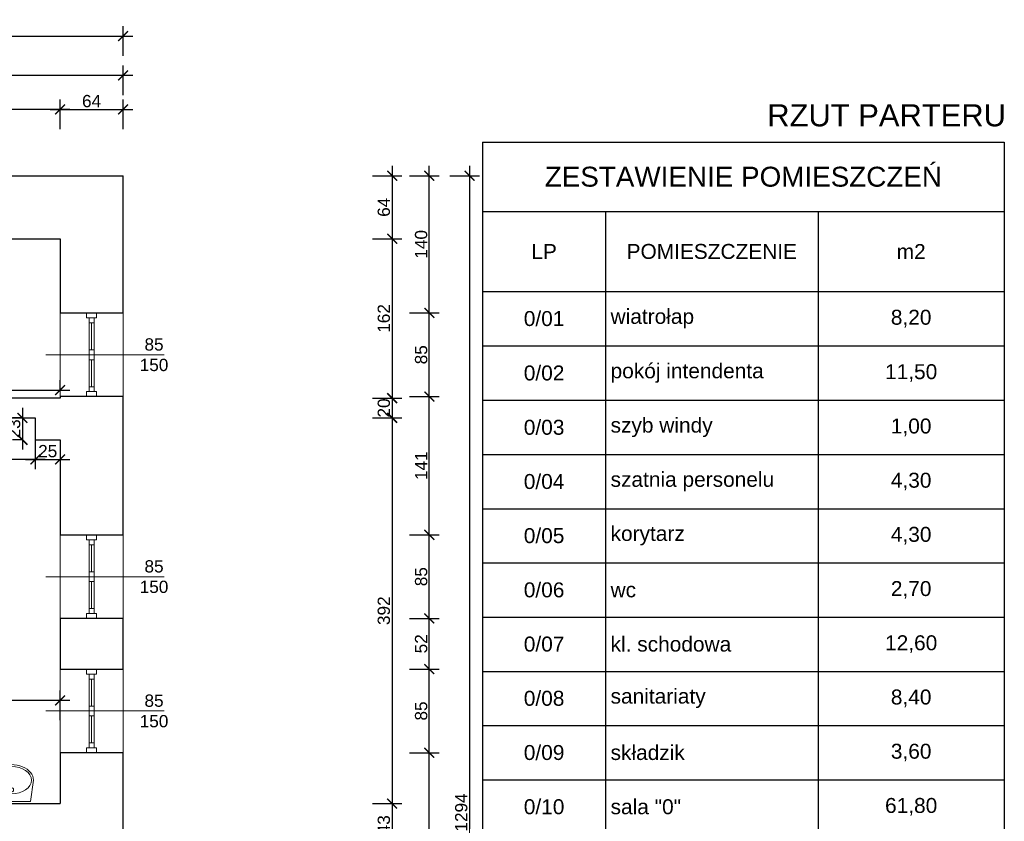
# Model space of a CAD drawing. Header units: millimetres. Extents: x 2709036 to 2756280, y 168165 to 192362.
# Tile 88 of 192: x 2716885 to 2717886, y 191339 to 192154. Entities that reach past the tile are written whole.
import ezdxf

# ---------------------------------------------------------------- set-up
doc = ezdxf.new("R2010")
doc.units = ezdxf.units.MM
doc.header["$MEASUREMENT"] = 0
doc.set_wipeout_variables(frame=1)
doc.linetypes.add('HIDDEN2', pattern=[4.7625, 3.175, -1.5875])
doc.linetypes.add('Wipeout_Contour', pattern=[1000, 0, -1000])
doc.layers.add('6 - OPISY', color=7, linetype='Continuous')
for name, color, linetype, lineweight in [('__MAZ_OPIS_STOLARKA', 7, 'Continuous', 0), ('__MAZ_SCHODY', 7, 'Continuous', 0), ('__MAZ_STOLARKA OKIENNA', 7, 'Continuous', 9), ('__MAZ_WYMIARY', 7, 'Continuous', 9), ('__MAZ_ŚCIANY ISTNIEJĄCE', 7, 'Continuous', 30), ('Meble i wyposażenie', 8, 'Continuous', 5)]:
    doc.layers.add(name, color=color, linetype=linetype, lineweight=lineweight)
doc.styles.add('Arial', font='arial.ttf')
doc.styles.add('Dimensions', font='arial.ttf')
doc.styles.get("Standard").update_dxf_attribs({"font": 'arial.ttf'})
doc.styles.add('styl1', font='arial.ttf')
doc.dimstyles.new('100', dxfattribs={"dimtxt": 10, "dimasz": 10, "dimexe": 18, "dimexo": 15, "dimgap": 9, "dimtad": 1, "dimdec": 1, "dimrnd": 0.5, "dimdsep": 46, "dimtxsty": 'Dimensions', "dimblk": 'ARCHTICK', "dimcen": 9, "dimdle": 10, "dimadec": 1, "dimazin": 2, "dimtfac": 1, "dimtdec": 4, "dimtofl": 0, "dimtmove": 2, "dimatfit": 3, "dimfxl": 1, "dimtolj": 1, "dimtzin": 0, "dimarcsym": 0})

# ---------------------------------------------------------------- blocks, each defined once
blk = doc.blocks.new('*U5')
at = {"color": 0, "linetype": 'Wipeout_Contour', "lineweight": -2, "ltscale": 7389.409666}
blk.add_wipeout([(-228, -234), (-228, -234), (-226, -256), (-220, -276), (-211, -295), (-189, -323), (-162, -346), (-112, -372), (-58, -387), (-3, -392), (52, -387), (106, -372), (156, -346), (183, -323), (205, -295), (214, -276), (220, -256), (222, -234), (193, -17), (-199, -17)], dxfattribs=at).dxf.layer = 'Meble i wyposażenie'
at = {"layer": 'Meble i wyposażenie', "color": 0, "linetype": 'Continuous', "lineweight": -2}
for p, q in [((-199, -17), (-228, -234)), ((193, -17), (-199, -17)), ((-199, -18), (-199, -18)), ((222, -234), (193, -17)), ((193, -18), (193, -18))]:
    blk.add_line(p, q, dxfattribs=at)
blk.add_circle((-3, -136), 22.5, dxfattribs=at)
blk.add_ellipse((-3, -234), major_axis=(-206, 0), ratio=0.671, dxfattribs=at)
blk.add_ellipse((-3, -234), major_axis=(-225, 0), ratio=0.702956, start_param=0, end_param=3.141593, dxfattribs=at)
blk = doc.blocks.new('*T731')
at = {"color": 0, "linetype": 'ByBlock', "lineweight": -2, "transparency": 16777216}
for p, q in [((0, 0), (530.5, 0)), ((0, 0), (0, -1310.1)), ((530.5, 0), (530.5, -1310.1)), ((0, -70.5), (530.5, -70.5)), ((125.1, -70.5), (125.1, -1198.9)), ((341.1, -70.5), (341.1, -1310.1)), ((0, -151.9), (530.5, -151.9)), ((0, -207), (530.5, -207)), ((0, -262.3), (530.5, -262.3)), ((0, -317.4), (530.5, -317.4)), ((0, -372.5), (530.5, -372.5)), ((0, -427.6), (530.5, -427.6)), ((0, -482.7), (530.5, -482.7)), ((0, -537.8), (530.5, -537.8)), ((0, -592.9), (530.5, -592.9)), ((0, -648), (530.5, -648)), ((0, -703), (530.5, -703)), ((0, -758.1), (530.5, -758.1)), ((0, -813.2), (530.5, -813.2)), ((0, -868.3), (530.5, -868.3)), ((0, -923.4), (530.5, -923.4)), ((0, -978.5), (530.5, -978.5)), ((0, -1033.6), (530.5, -1033.6)), ((0, -1088.7), (530.5, -1088.7)), ((0, -1143.8), (530.5, -1143.8)), ((0, -1198.9), (530.5, -1198.9)), ((0, -1254.5), (530.5, -1254.5)), ((0, -1310.1), (530.5, -1310.1))]:
    blk.add_line(p, q, dxfattribs=at)
at = {"color": 0, "transparency": 16777216}
for s, insert, char_height, width, attachment_point in [('ZESTAWIENIE POMIESZCZEŃ', (265.2, -35.3), 20.25, 520.359, 5), ('LP', (62.6, -111.2), 15.19, 114.982, 5), ('POMIESZCZENIE', (233.1, -111.2), 15.188, 205.894, 5), ('m2', (435.8, -111.2), 15.19, 179.233, 5), ('0/01', (62.6, -179.4), 15.19, 114.982, 5), ('wiatrołap', (130.2, -179.4), 15.19, 205.894, 4), ('8,20', (435.8, -179.4), 15.19, 179.233, 5), ('0/02', (62.6, -234.7), 15.19, 114.982, 5), ('pokój intendenta', (130.2, -234.7), 15.188, 205.894, 4), ('11,50', (435.8, -234.7), 15.19, 179.233, 5), ('0/03', (62.6, -289.9), 15.19, 114.982, 5), ('szyb windy', (130.2, -289.9), 15.19, 205.894, 4), ('1,00', (435.8, -289.9), 15.19, 179.233, 5), ('0/04', (62.6, -345), 15.19, 114.982, 5), ('szatnia personelu', (130.2, -345), 15.188, 205.894, 4), ('4,30', (435.8, -345), 15.19, 179.233, 5), ('0/05', (62.6, -400), 15.19, 114.982, 5), ('korytarz', (130.2, -400), 15.19, 205.894, 4), ('4,30', (435.8, -400), 15.19, 179.233, 5), ('0/06', (62.6, -455.1), 15.19, 114.982, 5), ('wc', (130.2, -455.1), 15.19, 205.894, 4), ('2,70', (435.8, -455.1), 15.19, 179.233, 5), ('0/07', (62.6, -510.2), 15.19, 114.982, 5), ('kl. schodowa', (130.2, -510.2), 15.188, 205.894, 4), ('12,60', (435.8, -510.2), 15.19, 179.233, 5), ('0/08', (62.6, -565.3), 15.19, 114.982, 5), ('sanitariaty', (130.2, -565.3), 15.188, 205.894, 4), ('8,40', (435.8, -565.3), 15.19, 179.233, 5), ('0/09', (62.6, -620.4), 15.19, 114.982, 5), ('składzik', (130.2, -620.4), 15.19, 205.894, 4), ('3,60', (435.8, -620.4), 15.19, 179.233, 5), ('0/10', (62.6, -675.5), 15.19, 114.982, 5), ('sala "0"', (130.2, -675.5), 15.19, 205.894, 4), ('61,80', (435.8, -675.5), 15.19, 179.233, 5), ('0/11', (62.6, -730.6), 15.19, 114.982, 5), ('sala oddziały spec.', (130.2, -730.6), 15.188, 205.894, 4), ('62,30', (435.8, -730.6), 15.19, 179.233, 5), ('0/12', (62.6, -785.7), 15.19, 114.982, 5), ('składzik', (130.2, -785.7), 15.19, 205.894, 4), ('3,50', (435.8, -785.7), 15.19, 179.233, 5), ('0/13', (62.6, -840.8), 15.19, 114.982, 5), ('sanitariaty', (130.2, -840.8), 15.188, 205.894, 4), ('8,00', (435.8, -840.8), 15.19, 179.233, 5), ('0/14', (62.6, -895.9), 15.19, 114.982, 5), ('komunikacja', (130.2, -895.9), 15.188, 205.894, 4), ('3,30', (435.8, -895.9), 15.19, 179.233, 5), ('0/15', (62.6, -950.9), 15.19, 114.982, 5), ('gabinet terapeut.', (130.2, -950.9), 15.188, 205.894, 4), ('8,70', (435.8, -950.9), 15.19, 179.233, 5), ('0/16', (62.6, -1006), 15.19, 114.982, 5), ('kl. schodowa', (130.2, -1006), 15.188, 205.894, 4), ('9,10', (435.8, -1006), 15.19, 179.233, 5), ('0/17', (62.6, -1061.1), 15.19, 114.982, 5), ('szatnia', (130.2, -1061.1), 15.19, 205.894, 4), ('59,60', (435.8, -1061.1), 15.19, 179.233, 5), ('0/18', (62.6, -1116.2), 15.19, 114.982, 5), ('wc', (130.2, -1116.2), 15.19, 205.894, 4), ('4,90', (435.8, -1116.2), 15.19, 179.233, 5), ('0/19', (62.6, -1171.3), 15.19, 114.982, 5), ('składzik', (130.2, -1171.3), 15.19, 205.894, 4), ('1,60', (435.8, -1171.3), 15.19, 179.233, 5), ('Razem', (170.6, -1226.7), 15.19, 331.001, 5), ('214.2', (435.8, -1226.7), 15.19, 179.233, 5), ('Powierzchnia użytkowa', (170.6, -1282.3), 15.188, 331.001, 5), ('253,80', (435.8, -1282.3), 15.19, 179.233, 5)]:
    blk.add_mtext(s, dxfattribs=dict(at, insert=insert, char_height=char_height, width=width, attachment_point=attachment_point))
blk = doc.blocks.new('_ArchTick')
at = {"color": 0, "linetype": 'ByBlock', "const_width": 0.15}
blk.add_lwpolyline([(-0.5, -0.5), (0.5, 0.5)], dxfattribs=at)
blk = doc.blocks.new('*D875')
at = {"layer": '__MAZ_WYMIARY', "color": 0, "lineweight": -2}
for p, q in [((2717342, 192005.1), (2717342, 190691.1)), ((2717322, 191995.1), (2717352, 191995.1)), ((2717322, 190701.1), (2717352, 190701.1))]:
    blk.add_line(p, q, dxfattribs=at)
at = {"layer": 'Defpoints', "color": 0, "lineweight": 30}
for p in [(2716989.7, 191995.1), (2716989.7, 190701.1), (2717342, 190701.1)]:
    blk.add_point(p, dxfattribs=at)
at = {"layer": '__MAZ_WYMIARY', "color": 0, "lineweight": -2, "xscale": 10, "yscale": 10, "zscale": 10}
for p, rotation in [((2717342, 191995.1), 90), ((2717342, 190701.1), 270)]:
    blk.add_blockref('_ArchTick', p, dxfattribs=dict(at, rotation=rotation))
at = {"layer": '__MAZ_WYMIARY', "color": 0, "lineweight": 5, "insert": (2717333.6, 191348.1), "char_height": 12.5, "attachment_point": 5, "rotation": 90, "style": 'Arial'}
blk.add_mtext('\\A1;1294', dxfattribs=at)
blk = doc.blocks.new('*D899')
at = {"layer": '__MAZ_WYMIARY', "color": 0, "lineweight": -2}
for p, q in [((2717263.3, 192005.1), (2717263.3, 191921.1)), ((2717243.3, 191995.1), (2717273.3, 191995.1)), ((2717243.3, 191931.1), (2717273.3, 191931.1))]:
    blk.add_line(p, q, dxfattribs=at)
at = {"layer": 'Defpoints', "color": 0, "lineweight": 30}
for p in [(2716989.7, 191995.1), (2716925.7, 191931.1), (2717263.3, 191931.1)]:
    blk.add_point(p, dxfattribs=at)
at = {"layer": '__MAZ_WYMIARY', "color": 0, "lineweight": -2, "xscale": 10, "yscale": 10, "zscale": 10}
for p, rotation in [((2717263.3, 191995.1), 90), ((2717263.3, 191931.1), 270)]:
    blk.add_blockref('_ArchTick', p, dxfattribs=dict(at, rotation=rotation))
at = {"layer": '__MAZ_WYMIARY', "color": 0, "lineweight": 5, "insert": (2717254.9, 191963.1), "char_height": 12.5, "attachment_point": 5, "rotation": 90, "style": 'Arial'}
blk.add_mtext('\\A1;64', dxfattribs=at)
blk = doc.blocks.new('*D900')
at = {"layer": '__MAZ_WYMIARY', "color": 0, "lineweight": -2}
for p, q in [((2717263.3, 191941.1), (2717263.3, 191759.1)), ((2717243.3, 191931.1), (2717273.3, 191931.1)), ((2717243.3, 191769.1), (2717273.3, 191769.1))]:
    blk.add_line(p, q, dxfattribs=at)
at = {"layer": 'Defpoints', "color": 0, "lineweight": 30}
for p in [(2716925.7, 191931.1), (2716916.1, 191769.1), (2717263.3, 191769.1)]:
    blk.add_point(p, dxfattribs=at)
at = {"layer": '__MAZ_WYMIARY', "color": 0, "lineweight": -2, "xscale": 10, "yscale": 10, "zscale": 10}
for p, rotation in [((2717263.3, 191931.1), 90), ((2717263.3, 191769.1), 270)]:
    blk.add_blockref('_ArchTick', p, dxfattribs=dict(at, rotation=rotation))
at = {"layer": '__MAZ_WYMIARY', "color": 0, "lineweight": 5, "insert": (2717254.9, 191850.1), "char_height": 12.5, "attachment_point": 5, "rotation": 90, "style": 'Arial'}
blk.add_mtext('\\A1;162', dxfattribs=at)
blk = doc.blocks.new('*D901')
at = {"layer": '__MAZ_WYMIARY', "color": 0, "lineweight": -2}
for p, q in [((2717263.3, 191779.1), (2717263.3, 191739.1)), ((2717243.3, 191769.1), (2717273.3, 191769.1)), ((2717243.3, 191749.1), (2717273.3, 191749.1))]:
    blk.add_line(p, q, dxfattribs=at)
at = {"layer": 'Defpoints', "color": 0, "lineweight": 30}
for p in [(2716916.1, 191769.1), (2716900.5, 191749.1), (2717263.3, 191749.1)]:
    blk.add_point(p, dxfattribs=at)
at = {"layer": '__MAZ_WYMIARY', "color": 0, "lineweight": -2, "xscale": 10, "yscale": 10, "zscale": 10}
for p, rotation in [((2717263.3, 191769.1), 90), ((2717263.3, 191749.1), 270)]:
    blk.add_blockref('_ArchTick', p, dxfattribs=dict(at, rotation=rotation))
at = {"layer": '__MAZ_WYMIARY', "color": 0, "lineweight": 5, "insert": (2717254.9, 191759.1), "char_height": 12.5, "attachment_point": 5, "rotation": 90, "style": 'Arial'}
blk.add_mtext('\\A1;20', dxfattribs=at)
blk = doc.blocks.new('*D902')
at = {"layer": '__MAZ_WYMIARY', "color": 0, "lineweight": -2}
for p, q in [((2717263.3, 191759.1), (2717263.3, 191347.1)), ((2717243.3, 191749.1), (2717273.3, 191749.1)), ((2717243.3, 191357.1), (2717273.3, 191357.1))]:
    blk.add_line(p, q, dxfattribs=at)
at = {"layer": 'Defpoints', "color": 0, "lineweight": 30}
for p in [(2716900.5, 191749.1), (2716925.7, 191357.1), (2717263.3, 191357.1)]:
    blk.add_point(p, dxfattribs=at)
at = {"layer": '__MAZ_WYMIARY', "color": 0, "lineweight": -2, "xscale": 10, "yscale": 10, "zscale": 10}
for p, rotation in [((2717263.3, 191749.1), 90), ((2717263.3, 191357.1), 270)]:
    blk.add_blockref('_ArchTick', p, dxfattribs=dict(at, rotation=rotation))
at = {"layer": '__MAZ_WYMIARY', "color": 0, "lineweight": 5, "insert": (2717254.9, 191553.1), "char_height": 12.5, "attachment_point": 5, "rotation": 90, "style": 'Arial'}
blk.add_mtext('\\A1;392', dxfattribs=at)
blk = doc.blocks.new('*D903')
at = {"layer": '__MAZ_WYMIARY', "color": 0, "lineweight": -2}
for p, q in [((2717263.3, 191367.1), (2717263.3, 191304.1)), ((2717243.3, 191357.1), (2717273.3, 191357.1)), ((2717243.3, 191314.1), (2717273.3, 191314.1))]:
    blk.add_line(p, q, dxfattribs=at)
at = {"layer": 'Defpoints', "color": 0, "lineweight": 30}
for p in [(2716925.7, 191357.1), (2716925.7, 191314.1), (2717263.3, 191314.1)]:
    blk.add_point(p, dxfattribs=at)
at = {"layer": '__MAZ_WYMIARY', "color": 0, "lineweight": -2, "xscale": 10, "yscale": 10, "zscale": 10}
for p, rotation in [((2717263.3, 191357.1), 90), ((2717263.3, 191314.1), 270)]:
    blk.add_blockref('_ArchTick', p, dxfattribs=dict(at, rotation=rotation))
at = {"layer": '__MAZ_WYMIARY', "color": 0, "lineweight": 5, "insert": (2717254.9, 191335.6), "char_height": 12.5, "attachment_point": 5, "rotation": 90, "style": 'Arial'}
blk.add_mtext('\\A1;43', dxfattribs=at)
blk = doc.blocks.new('*D955')
at = {"layer": '__MAZ_WYMIARY', "color": 0, "lineweight": -2}
for p, q in [((2717301.1, 191172.6), (2717301.1, 191418.7)), ((2717281.1, 191408.7), (2717311.1, 191408.7)), ((2717281.1, 191182.6), (2717311.1, 191182.6))]:
    blk.add_line(p, q, dxfattribs=at)
at = {"layer": 'Defpoints', "color": 0, "lineweight": 30}
for p in [(2716989.7, 191408.7), (2717301.1, 191408.7), (2716989.7, 191182.6)]:
    blk.add_point(p, dxfattribs=at)
at = {"layer": '__MAZ_WYMIARY', "color": 0, "lineweight": -2, "xscale": 10, "yscale": 10, "zscale": 10}
for p, rotation in [((2717301.1, 191408.7), 90), ((2717301.1, 191182.6), 270)]:
    blk.add_blockref('_ArchTick', p, dxfattribs=dict(at, rotation=rotation))
at = {"layer": '__MAZ_WYMIARY', "color": 0, "lineweight": 5, "insert": (2717292.8, 191295.6), "char_height": 12.5, "attachment_point": 5, "rotation": 90, "style": 'Arial'}
blk.add_mtext('\\A1;226', dxfattribs=at)
blk = doc.blocks.new('*D956')
at = {"layer": '__MAZ_WYMIARY', "color": 0, "lineweight": -2}
for p, q in [((2717301.1, 191398.7), (2717301.1, 191503.7)), ((2717281.1, 191493.7), (2717311.1, 191493.7)), ((2717281.1, 191408.7), (2717311.1, 191408.7))]:
    blk.add_line(p, q, dxfattribs=at)
at = {"layer": 'Defpoints', "color": 0, "lineweight": 30}
for p in [(2716989.7, 191493.7), (2717301.1, 191493.7), (2716989.7, 191408.7)]:
    blk.add_point(p, dxfattribs=at)
at = {"layer": '__MAZ_WYMIARY', "color": 0, "lineweight": -2, "xscale": 10, "yscale": 10, "zscale": 10}
for p, rotation in [((2717301.1, 191493.7), 90), ((2717301.1, 191408.7), 270)]:
    blk.add_blockref('_ArchTick', p, dxfattribs=dict(at, rotation=rotation))
at = {"layer": '__MAZ_WYMIARY', "color": 0, "lineweight": 5, "insert": (2717292.8, 191451.2), "char_height": 12.5, "attachment_point": 5, "rotation": 90, "style": 'Arial'}
blk.add_mtext('\\A1;85', dxfattribs=at)
blk = doc.blocks.new('*D957')
at = {"layer": '__MAZ_WYMIARY', "color": 0, "lineweight": -2}
for p, q in [((2717301.1, 191483.7), (2717301.1, 191555.2)), ((2717281.1, 191545.2), (2717311.1, 191545.2)), ((2717281.1, 191493.7), (2717311.1, 191493.7))]:
    blk.add_line(p, q, dxfattribs=at)
at = {"layer": 'Defpoints', "color": 0, "lineweight": 30}
for p in [(2716989.7, 191545.2), (2717301.1, 191545.2), (2716989.8, 191493.7)]:
    blk.add_point(p, dxfattribs=at)
at = {"layer": '__MAZ_WYMIARY', "color": 0, "lineweight": -2, "xscale": 10, "yscale": 10, "zscale": 10}
for p, rotation in [((2717301.1, 191545.2), 90), ((2717301.1, 191493.7), 270)]:
    blk.add_blockref('_ArchTick', p, dxfattribs=dict(at, rotation=rotation))
at = {"layer": '__MAZ_WYMIARY', "color": 0, "lineweight": 5, "insert": (2717292.8, 191519.5), "char_height": 12.5, "attachment_point": 5, "rotation": 90, "style": 'Arial'}
blk.add_mtext('\\A1;52', dxfattribs=at)
blk = doc.blocks.new('*D958')
at = {"layer": '__MAZ_WYMIARY', "color": 0, "lineweight": -2}
for p, q in [((2717301.1, 191535.2), (2717301.1, 191640.2)), ((2717281.1, 191630.2), (2717311.1, 191630.2)), ((2717281.1, 191545.2), (2717311.1, 191545.2))]:
    blk.add_line(p, q, dxfattribs=at)
at = {"layer": 'Defpoints', "color": 0, "lineweight": 30}
for p in [(2716989.7, 191630.2), (2717301.1, 191630.2), (2716989.7, 191545.2)]:
    blk.add_point(p, dxfattribs=at)
at = {"layer": '__MAZ_WYMIARY', "color": 0, "lineweight": -2, "xscale": 10, "yscale": 10, "zscale": 10}
for p, rotation in [((2717301.1, 191630.2), 90), ((2717301.1, 191545.2), 270)]:
    blk.add_blockref('_ArchTick', p, dxfattribs=dict(at, rotation=rotation))
at = {"layer": '__MAZ_WYMIARY', "color": 0, "lineweight": 5, "insert": (2717292.8, 191587.7), "char_height": 12.5, "attachment_point": 5, "rotation": 90, "style": 'Arial'}
blk.add_mtext('\\A1;85', dxfattribs=at)
blk = doc.blocks.new('*D959')
at = {"layer": '__MAZ_WYMIARY', "color": 0, "lineweight": -2}
for p, q in [((2717301.1, 191620.2), (2717301.1, 191780.7)), ((2717281.1, 191770.7), (2717311.1, 191770.7)), ((2717281.1, 191630.2), (2717311.1, 191630.2))]:
    blk.add_line(p, q, dxfattribs=at)
at = {"layer": 'Defpoints', "color": 0, "lineweight": 30}
for p in [(2716989.7, 191770.7), (2717301.1, 191770.7), (2716989.7, 191630.2)]:
    blk.add_point(p, dxfattribs=at)
at = {"layer": '__MAZ_WYMIARY', "color": 0, "lineweight": -2, "xscale": 10, "yscale": 10, "zscale": 10}
for p, rotation in [((2717301.1, 191770.7), 90), ((2717301.1, 191630.2), 270)]:
    blk.add_blockref('_ArchTick', p, dxfattribs=dict(at, rotation=rotation))
at = {"layer": '__MAZ_WYMIARY', "color": 0, "lineweight": 5, "insert": (2717292.9, 191700.4), "char_height": 12.5, "attachment_point": 5, "rotation": 90, "style": 'Arial'}
blk.add_mtext('\\A1;141', dxfattribs=at)
blk = doc.blocks.new('*D960')
at = {"layer": '__MAZ_WYMIARY', "color": 0, "lineweight": -2}
for p, q in [((2717301.1, 191760.7), (2717301.1, 191865.7)), ((2717281.1, 191855.7), (2717311.1, 191855.7)), ((2717281.1, 191770.7), (2717311.1, 191770.7))]:
    blk.add_line(p, q, dxfattribs=at)
at = {"layer": 'Defpoints', "color": 0, "lineweight": 30}
for p in [(2716989.7, 191855.7), (2717301.1, 191855.7), (2716989.7, 191770.7)]:
    blk.add_point(p, dxfattribs=at)
at = {"layer": '__MAZ_WYMIARY', "color": 0, "lineweight": -2, "xscale": 10, "yscale": 10, "zscale": 10}
for p, rotation in [((2717301.1, 191855.7), 90), ((2717301.1, 191770.7), 270)]:
    blk.add_blockref('_ArchTick', p, dxfattribs=dict(at, rotation=rotation))
at = {"layer": '__MAZ_WYMIARY', "color": 0, "lineweight": 5, "insert": (2717292.8, 191813.2), "char_height": 12.5, "attachment_point": 5, "rotation": 90, "style": 'Arial'}
blk.add_mtext('\\A1;85', dxfattribs=at)
blk = doc.blocks.new('*D961')
at = {"layer": '__MAZ_WYMIARY', "color": 0, "lineweight": -2}
for p, q in [((2717301.1, 191845.7), (2717301.1, 192005.1)), ((2717281.1, 191995.1), (2717311.1, 191995.1)), ((2717281.1, 191855.7), (2717311.1, 191855.7))]:
    blk.add_line(p, q, dxfattribs=at)
at = {"layer": 'Defpoints', "color": 0, "lineweight": 30}
for p in [(2716989.7, 191995.1), (2717301.1, 191995.1), (2716989.7, 191855.7)]:
    blk.add_point(p, dxfattribs=at)
at = {"layer": '__MAZ_WYMIARY', "color": 0, "lineweight": -2, "xscale": 10, "yscale": 10, "zscale": 10}
for p, rotation in [((2717301.1, 191995.1), 90), ((2717301.1, 191855.7), 270)]:
    blk.add_blockref('_ArchTick', p, dxfattribs=dict(at, rotation=rotation))
at = {"layer": '__MAZ_WYMIARY', "color": 0, "lineweight": 5, "insert": (2717292.8, 191925.4), "char_height": 12.5, "attachment_point": 5, "rotation": 90, "style": 'Arial'}
blk.add_mtext('\\A1;140', dxfattribs=at)
blk = doc.blocks.new('*D977')
at = {"layer": '__MAZ_WYMIARY', "color": 0, "lineweight": -2}
for p, q in [((2716704.7, 191442), (2716704.7, 191472)), ((2716925.7, 191442), (2716925.7, 191472)), ((2716935.7, 191462), (2716694.7, 191462))]:
    blk.add_line(p, q, dxfattribs=at)
at = {"layer": 'Defpoints', "color": 0, "lineweight": 30}
for p in [(2716704.7, 191462), (2716704.7, 191357.1), (2716925.7, 191357.1)]:
    blk.add_point(p, dxfattribs=at)
at = {"layer": '__MAZ_WYMIARY', "color": 0, "lineweight": -2, "xscale": 10, "yscale": 10, "zscale": 10, "rotation": 180}
blk.add_blockref('_ArchTick', (2716704.7, 191462), dxfattribs=at)
at = {"layer": '__MAZ_WYMIARY', "color": 0, "lineweight": -2, "xscale": 10, "yscale": 10, "zscale": 10}
blk.add_blockref('_ArchTick', (2716925.7, 191462), dxfattribs=at)
at = {"layer": '__MAZ_WYMIARY', "color": 0, "lineweight": 5, "insert": (2716815.2, 191470.3), "char_height": 12.5, "attachment_point": 5, "style": 'Arial'}
blk.add_mtext('\\A1;221', dxfattribs=at)
blk = doc.blocks.new('*D979')
at = {"layer": '__MAZ_WYMIARY', "color": 0, "lineweight": -2}
for p, q in [((2716768.2, 191726.8), (2716768.2, 191696.8)), ((2716900.5, 191726.8), (2716900.5, 191696.8)), ((2716910.5, 191706.8), (2716758.2, 191706.8))]:
    blk.add_line(p, q, dxfattribs=at)
at = {"layer": 'Defpoints', "color": 0, "lineweight": 30}
for p in [(2716768.2, 191749.1), (2716900.5, 191749.1), (2716768.2, 191706.8)]:
    blk.add_point(p, dxfattribs=at)
at = {"layer": '__MAZ_WYMIARY', "color": 0, "lineweight": -2, "xscale": 10, "yscale": 10, "zscale": 10, "rotation": 180}
blk.add_blockref('_ArchTick', (2716768.2, 191706.8), dxfattribs=at)
at = {"layer": '__MAZ_WYMIARY', "color": 0, "lineweight": -2, "xscale": 10, "yscale": 10, "zscale": 10}
blk.add_blockref('_ArchTick', (2716900.5, 191706.8), dxfattribs=at)
at = {"layer": '__MAZ_WYMIARY', "color": 0, "lineweight": 5, "insert": (2716834.4, 191715.2), "char_height": 12.5, "attachment_point": 5, "style": 'Arial'}
blk.add_mtext('\\A1;133', dxfattribs=at)
blk = doc.blocks.new('*D980')
at = {"layer": '__MAZ_WYMIARY', "color": 0, "lineweight": -2}
for p, q in [((2716900.5, 191711.8), (2716900.5, 191696.8)), ((2716925.7, 191711.8), (2716925.7, 191696.8)), ((2716890.5, 191706.8), (2716935.7, 191706.8))]:
    blk.add_line(p, q, dxfattribs=at)
at = {"layer": 'Defpoints', "color": 0, "lineweight": 30}
for p in [(2716900.5, 191726.8), (2716925.7, 191726.8), (2716925.7, 191706.8)]:
    blk.add_point(p, dxfattribs=at)
at = {"layer": '__MAZ_WYMIARY', "color": 0, "lineweight": -2, "xscale": 10, "yscale": 10, "zscale": 10, "rotation": 180}
blk.add_blockref('_ArchTick', (2716900.5, 191706.8), dxfattribs=at)
at = {"layer": '__MAZ_WYMIARY', "color": 0, "lineweight": -2, "xscale": 10, "yscale": 10, "zscale": 10}
blk.add_blockref('_ArchTick', (2716925.7, 191706.8), dxfattribs=at)
at = {"layer": '__MAZ_WYMIARY', "color": 0, "lineweight": 5, "insert": (2716913.1, 191715.2), "char_height": 12.5, "attachment_point": 5, "style": 'Arial'}
blk.add_mtext('\\A1;25', dxfattribs=at)
blk = doc.blocks.new('*D983')
at = {"layer": '__MAZ_WYMIARY', "color": 0, "lineweight": -2}
for p, q in [((2716887.4, 191759.1), (2716887.4, 191716.8)), ((2716887.4, 191749.1), (2716877.4, 191749.1)), ((2716887.4, 191726.8), (2716877.4, 191726.8))]:
    blk.add_line(p, q, dxfattribs=at)
at = {"layer": 'Defpoints', "color": 0, "lineweight": 30}
for p in [(2716900.5, 191749.1), (2716887.4, 191726.8), (2716900.5, 191726.8)]:
    blk.add_point(p, dxfattribs=at)
at = {"layer": '__MAZ_WYMIARY', "color": 0, "lineweight": -2, "xscale": 10, "yscale": 10, "zscale": 10}
for p, rotation in [((2716887.4, 191749.1), 90), ((2716887.4, 191726.8), 270)]:
    blk.add_blockref('_ArchTick', p, dxfattribs=dict(at, rotation=rotation))
at = {"layer": '__MAZ_WYMIARY', "color": 0, "lineweight": 5, "insert": (2716879, 191737.9), "char_height": 12.5, "attachment_point": 5, "rotation": 90, "style": 'Arial'}
blk.add_mtext('\\A1;23', dxfattribs=at)
blk = doc.blocks.new('*D988')
at = {"layer": '__MAZ_WYMIARY', "color": 0, "lineweight": -2}
for p, q in [((2716925.7, 192042.5), (2716925.7, 192072.5)), ((2716989.7, 192042.5), (2716989.7, 192072.5)), ((2716915.7, 192062.5), (2716999.7, 192062.5))]:
    blk.add_line(p, q, dxfattribs=at)
at = {"layer": 'Defpoints', "color": 0, "lineweight": 30}
for p in [(2716989.7, 192062.5), (2716925.7, 191931.1), (2716989.7, 191931.1)]:
    blk.add_point(p, dxfattribs=at)
at = {"layer": '__MAZ_WYMIARY', "color": 0, "lineweight": -2, "xscale": 10, "yscale": 10, "zscale": 10, "rotation": 180}
blk.add_blockref('_ArchTick', (2716925.7, 192062.5), dxfattribs=at)
at = {"layer": '__MAZ_WYMIARY', "color": 0, "lineweight": -2, "xscale": 10, "yscale": 10, "zscale": 10}
blk.add_blockref('_ArchTick', (2716989.7, 192062.5), dxfattribs=at)
at = {"layer": '__MAZ_WYMIARY', "color": 0, "lineweight": 5, "insert": (2716957.7, 192070.9), "char_height": 12.5, "attachment_point": 5, "style": 'Arial'}
blk.add_mtext('\\A1;64', dxfattribs=at)
blk = doc.blocks.new('*D989')
at = {"layer": '__MAZ_WYMIARY', "color": 0, "lineweight": -2}
for p, q in [((2716721.2, 192042.5), (2716721.2, 192072.5)), ((2716925.7, 192042.5), (2716925.7, 192072.5)), ((2716935.7, 192062.5), (2716711.2, 192062.5))]:
    blk.add_line(p, q, dxfattribs=at)
at = {"layer": 'Defpoints', "color": 0, "lineweight": 30}
for p in [(2716721.2, 192062.5), (2716721.2, 191931.1), (2716925.7, 191931.1)]:
    blk.add_point(p, dxfattribs=at)
at = {"layer": '__MAZ_WYMIARY', "color": 0, "lineweight": -2, "xscale": 10, "yscale": 10, "zscale": 10, "rotation": 180}
blk.add_blockref('_ArchTick', (2716721.2, 192062.5), dxfattribs=at)
at = {"layer": '__MAZ_WYMIARY', "color": 0, "lineweight": -2, "xscale": 10, "yscale": 10, "zscale": 10}
blk.add_blockref('_ArchTick', (2716925.7, 192062.5), dxfattribs=at)
at = {"layer": '__MAZ_WYMIARY', "color": 0, "lineweight": 5, "insert": (2716823.4, 192070.9), "char_height": 12.5, "attachment_point": 5, "style": 'Arial'}
blk.add_mtext('\\A1;205', dxfattribs=at)
blk = doc.blocks.new('*D991')
at = {"layer": '__MAZ_WYMIARY', "color": 0, "lineweight": -2}
for p, q in [((2716704.7, 191777.3), (2716704.7, 191787.3)), ((2716925.7, 191777.3), (2716925.7, 191787.3)), ((2716694.7, 191777.3), (2716935.7, 191777.3))]:
    blk.add_line(p, q, dxfattribs=at)
at = {"layer": 'Defpoints', "color": 0, "lineweight": 30}
for p in [(2716925.7, 191777.3), (2716704.7, 191769.1), (2716925.7, 191769.1)]:
    blk.add_point(p, dxfattribs=at)
at = {"layer": '__MAZ_WYMIARY', "color": 0, "lineweight": -2, "xscale": 10, "yscale": 10, "zscale": 10, "rotation": 180}
blk.add_blockref('_ArchTick', (2716704.7, 191777.3), dxfattribs=at)
at = {"layer": '__MAZ_WYMIARY', "color": 0, "lineweight": -2, "xscale": 10, "yscale": 10, "zscale": 10}
blk.add_blockref('_ArchTick', (2716925.7, 191777.3), dxfattribs=at)
at = {"layer": '__MAZ_WYMIARY', "color": 0, "lineweight": 5, "insert": (2716815.2, 191785.6), "char_height": 12.5, "attachment_point": 5, "style": 'Arial'}
blk.add_mtext('\\A1;221', dxfattribs=at)
blk = doc.blocks.new('*D999')
at = {"layer": '__MAZ_WYMIARY', "color": 0, "lineweight": -2}
for p, q in [((2716629.8, 192077), (2716629.8, 192107)), ((2716989.7, 192077), (2716989.7, 192107)), ((2716999.7, 192097), (2716619.8, 192097))]:
    blk.add_line(p, q, dxfattribs=at)
at = {"layer": 'Defpoints', "color": 0, "lineweight": 30}
for p in [(2716629.8, 192097), (2716629.8, 191995.1), (2716989.7, 191995.1)]:
    blk.add_point(p, dxfattribs=at)
at = {"layer": '__MAZ_WYMIARY', "color": 0, "lineweight": -2, "xscale": 10, "yscale": 10, "zscale": 10, "rotation": 180}
blk.add_blockref('_ArchTick', (2716629.8, 192097), dxfattribs=at)
at = {"layer": '__MAZ_WYMIARY', "color": 0, "lineweight": -2, "xscale": 10, "yscale": 10, "zscale": 10}
blk.add_blockref('_ArchTick', (2716989.7, 192097), dxfattribs=at)
at = {"layer": '__MAZ_WYMIARY', "color": 0, "lineweight": 5, "insert": (2716809.8, 192105.4), "char_height": 12.5, "attachment_point": 5, "style": 'Arial'}
blk.add_mtext('\\A1;360', dxfattribs=at)
blk = doc.blocks.new('*D1012')
at = {"layer": '__MAZ_WYMIARY', "color": 0, "lineweight": -2}
for p, q in [((2714190.7, 192117.1), (2714190.7, 192147.1)), ((2716989.7, 192117.1), (2716989.7, 192147.1)), ((2714180.7, 192137.1), (2716999.7, 192137.1))]:
    blk.add_line(p, q, dxfattribs=at)
at = {"layer": 'Defpoints', "color": 0, "lineweight": 30}
for p in [(2716989.7, 192137.1), (2714190.7, 191995.1), (2716989.7, 191995.1)]:
    blk.add_point(p, dxfattribs=at)
at = {"layer": '__MAZ_WYMIARY', "color": 0, "lineweight": -2, "xscale": 10, "yscale": 10, "zscale": 10, "rotation": 180}
blk.add_blockref('_ArchTick', (2714190.7, 192137.1), dxfattribs=at)
at = {"layer": '__MAZ_WYMIARY', "color": 0, "lineweight": -2, "xscale": 10, "yscale": 10, "zscale": 10}
blk.add_blockref('_ArchTick', (2716989.7, 192137.1), dxfattribs=at)
at = {"layer": '__MAZ_WYMIARY', "color": 0, "lineweight": 5, "insert": (2715590.2, 192145.5), "char_height": 12.5, "attachment_point": 5, "style": 'Arial'}
blk.add_mtext('\\A1;2799', dxfattribs=at)

msp = doc.modelspace()

# ---------------------------------------------------------------- linework, layer by layer
at = {"layer": '__MAZ_OPIS_STOLARKA', "color": 252}
for points in [[(2716911.3, 191813.2), (2717031.5, 191813.2)], [(2716911.3, 191587.7), (2717031.5, 191587.7)], [(2716911.3, 191451.2), (2717031.5, 191451.2)]]:
    msp.add_lwpolyline(points, dxfattribs=at)
at = {"layer": '__MAZ_SCHODY', "color": 252, "linetype": 'HIDDEN2', "lineweight": 5}
for p, q in [((2716925.7, 191855.7), (2716925.7, 191770.7)), ((2716989.7, 191770.7), (2716989.7, 191855.7)), ((2716925.7, 191630.2), (2716925.7, 191545.2)), ((2716989.7, 191545.2), (2716989.7, 191630.2)), ((2716925.7, 191493.7), (2716925.7, 191408.7)), ((2716989.7, 191408.7), (2716989.7, 191493.7))]:
    msp.add_line(p, q, dxfattribs=at)
at = {"layer": '__MAZ_STOLARKA OKIENNA', "color": 252, "linetype": 'Continuous'}
for p, q in [((2716925.7, 191855.7), (2716925.7, 191770.7)), ((2716989.7, 191855.7), (2716989.7, 191770.7)), ((2716955.2, 191845.7), (2716960.2, 191845.7)), ((2716957.7, 191845.7), (2716957.7, 191818.2)), ((2716955.2, 191818.2), (2716960.2, 191818.2)), ((2716955.2, 191808.2), (2716960.2, 191808.2)), ((2716957.7, 191780.7), (2716957.7, 191808.2)), ((2716955.2, 191780.7), (2716960.2, 191780.7)), ((2716925.7, 191630.2), (2716925.7, 191545.2)), ((2716989.7, 191630.2), (2716989.7, 191545.2)), ((2716955.2, 191620.2), (2716960.2, 191620.2)), ((2716957.7, 191620.2), (2716957.7, 191592.7)), ((2716955.2, 191592.7), (2716960.2, 191592.7)), ((2716955.2, 191582.7), (2716960.2, 191582.7)), ((2716957.7, 191555.2), (2716957.7, 191582.7)), ((2716955.2, 191555.2), (2716960.2, 191555.2)), ((2716925.7, 191493.7), (2716925.7, 191408.7)), ((2716989.7, 191493.7), (2716989.7, 191408.7)), ((2716955.2, 191483.7), (2716960.2, 191483.7)), ((2716957.7, 191483.7), (2716957.7, 191456.2)), ((2716955.2, 191456.2), (2716960.2, 191456.2)), ((2716955.2, 191446.2), (2716960.2, 191446.2)), ((2716957.7, 191418.7), (2716957.7, 191446.2)), ((2716955.2, 191418.7), (2716960.2, 191418.7))]:
    msp.add_line(p, q, dxfattribs=at)
for points in [[(2716962.7, 191850.7), (2716962.7, 191855.7), (2716952.7, 191855.7), (2716952.7, 191850.7)], [(2716955.2, 191850.7), (2716960.2, 191850.7), (2716960.2, 191813.2), (2716955.2, 191813.2)], [(2716955.2, 191775.7), (2716960.2, 191775.7), (2716960.2, 191813.2), (2716955.2, 191813.2)], [(2716962.7, 191775.7), (2716962.7, 191770.7), (2716952.7, 191770.7), (2716952.7, 191775.7)], [(2716962.7, 191625.2), (2716962.7, 191630.2), (2716952.7, 191630.2), (2716952.7, 191625.2)], [(2716955.2, 191625.2), (2716960.2, 191625.2), (2716960.2, 191587.7), (2716955.2, 191587.7)], [(2716955.2, 191550.2), (2716960.2, 191550.2), (2716960.2, 191587.7), (2716955.2, 191587.7)], [(2716962.7, 191550.2), (2716962.7, 191545.2), (2716952.7, 191545.2), (2716952.7, 191550.2)], [(2716962.7, 191488.7), (2716962.7, 191493.7), (2716952.7, 191493.7), (2716952.7, 191488.7)], [(2716955.2, 191488.7), (2716960.2, 191488.7), (2716960.2, 191451.2), (2716955.2, 191451.2)], [(2716955.2, 191413.7), (2716960.2, 191413.7), (2716960.2, 191451.2), (2716955.2, 191451.2)], [(2716962.7, 191413.7), (2716962.7, 191408.7), (2716952.7, 191408.7), (2716952.7, 191413.7)]]:
    msp.add_lwpolyline(points, close=True, dxfattribs=at)
at = {"layer": '__MAZ_ŚCIANY ISTNIEJĄCE', "color": 252, "ltscale": 15}
for p, q in [((2716629.8, 191995.1), (2716989.7, 191995.1)), ((2716989.7, 191855.7), (2716989.7, 191995.1)), ((2716721.2, 191931.1), (2716925.7, 191931.1)), ((2716925.7, 191931.1), (2716925.7, 191855.7)), ((2716925.7, 191855.7), (2716989.7, 191855.7)), ((2716989.7, 191770.7), (2716925.7, 191770.7)), ((2716925.7, 191770.7), (2716925.7, 191769.1)), ((2716989.7, 191630.2), (2716989.7, 191770.7)), ((2716906.5, 191769.1), (2716758.2, 191769.1)), ((2716925.7, 191769.1), (2716906.5, 191769.1)), ((2716768.2, 191749.1), (2716900.5, 191749.1)), ((2716900.5, 191749.1), (2716900.5, 191726.8)), ((2716900.5, 191726.8), (2716925.7, 191726.8)), ((2716925.7, 191726.8), (2716925.7, 191630.2)), ((2716925.7, 191630.2), (2716989.7, 191630.2)), ((2716989.7, 191545.2), (2716925.7, 191545.2)), ((2716925.7, 191545.2), (2716925.7, 191493.7)), ((2716989.7, 191493.7), (2716989.7, 191545.2)), ((2716925.7, 191493.7), (2716989.7, 191493.7)), ((2716989.7, 191408.7), (2716925.7, 191408.7)), ((2716925.7, 191408.7), (2716925.7, 191357.1)), ((2716989.7, 191182.6), (2716989.7, 191408.7))]:
    msp.add_line(p, q, dxfattribs=at)

# ---------------------------------------------------------------- block references
msp.add_blockref('*T731', (2717355.2, 192029.3))
at = {"layer": 'Meble i wyposażenie', "color": 252, "xscale": -0.1, "yscale": 0.1, "zscale": 0.1, "rotation": 180}
msp.add_blockref('*U5', (2716876.4, 191357.5), dxfattribs=at)

# ---------------------------------------------------------------- texts
at = {"layer": '6 - OPISY', "color": 252, "insert": (2717644.7, 192067.8), "char_height": 22.5, "width": 608.21, "attachment_point": 1}
msp.add_mtext('RZUT PARTERU', dxfattribs=at)
at = {"layer": '__MAZ_OPIS_STOLARKA', "color": 252, "char_height": 12.5, "width": 38.31, "attachment_point": 5, "style": 'styl1'}
for insert in [(2717021.2, 191813.2), (2717021.2, 191587.7), (2717021.2, 191451.2)]:
    msp.add_mtext('85\\P150', dxfattribs=dict(at, insert=insert))

# ---------------------------------------------------------------- dimensions: what is measured, and where the dimension line sits
at = {"layer": '__MAZ_WYMIARY', "color": 252, "lineweight": 5}
for base, p1, p2, picture, middle in [((2716989.7, 192137.1), (2714190.7, 191995.1), (2716989.7, 191995.1), '*D1012', (2715590.2, 192145.5)), ((2716629.8, 192097), (2716989.7, 191995.1), (2716629.8, 191995.1), '*D999', (2716809.8, 192105.4)), ((2716721.21, 192062.4897), (2716925.684, 191931.0778), (2716721.21, 191931.0778), '*D989', (2716823.447, 192070.8719)), ((2716989.7, 192062.5), (2716925.7, 191931.1), (2716989.7, 191931.1), '*D988', (2716957.7, 192070.9)), ((2716925.7, 191777.3), (2716704.7, 191769.1), (2716925.7, 191769.1), '*D991', (2716815.2, 191785.6)), ((2716768.2, 191706.8), (2716900.5, 191749.1), (2716768.2, 191749.1), '*D979', (2716834.4, 191715.2))]:
    dim = msp.add_linear_dim(base=base, p1=p1, p2=p2, dimstyle='100', override={"dimtxt": 12.5, "dimexe": 10, "dimgap": 2, "dimdec": 0, "dimtxsty": 'Arial', "dimtmove": 1, "dimfxl": 20, "dimfxlon": 1}, dxfattribs=at)
    dim.commit()
    dim.dimension.update_dxf_attribs({"geometry": picture, "text_midpoint": middle})
for base, p1, p2, picture, middle in [((2717263.3, 191931.1), (2716989.7, 191995.1), (2716925.7, 191931.1), '*D899', (2717254.9, 191963.1)), ((2717342, 190701.1), (2716989.7, 191995.1), (2716989.7, 190701.1), '*D875', (2717333.6, 191348.1)), ((2717301.1, 191995.1), (2716989.7, 191855.7), (2716989.7, 191995.1), '*D961', (2717292.8, 191925.4)), ((2717263.3, 191769.1), (2716925.7, 191931.1), (2716916.1, 191769.1), '*D900', (2717254.9, 191850.1)), ((2717301.1, 191855.7), (2716989.7, 191770.7), (2716989.7, 191855.7), '*D960', (2717292.8, 191813.2)), ((2717301.1378, 191770.7055), (2716989.7465, 191630.1923), (2716989.7465, 191770.7055), '*D959', (2717292.8623, 191700.4489)), ((2717301.1, 191630.2), (2716989.7, 191545.2), (2716989.7, 191630.2), '*D958', (2717292.8, 191587.7)), ((2717301.1378, 191545.1923), (2716989.809, 191493.7292), (2716989.684, 191545.1923), '*D957', (2717292.7557, 191519.4607)), ((2717301.1, 191493.7), (2716989.7, 191408.7), (2716989.7, 191493.7), '*D956', (2717292.8, 191451.2)), ((2717301.1, 191408.7), (2716989.7, 191182.6), (2716989.7, 191408.7), '*D955', (2717292.8, 191295.6)), ((2717263.3, 191314.1), (2716925.7, 191357.1), (2716925.7, 191314.1), '*D903', (2717254.9, 191335.6))]:
    dim = msp.add_linear_dim(base=base, p1=p1, p2=p2, angle=90, dimstyle='100', override={"dimtxt": 12.5, "dimexe": 10, "dimgap": 2, "dimdec": 0, "dimtxsty": 'Arial', "dimtmove": 1, "dimfxl": 20, "dimfxlon": 1}, dxfattribs=at)
    dim.commit()
    dim.dimension.update_dxf_attribs({"geometry": picture, "text_midpoint": middle})
for base, p1, p2, picture, middle in [((2717263.3, 191749.1), (2716916.1, 191769.1), (2716900.5, 191749.1), '*D901', (2717263.3, 191759.1)), ((2716887.4, 191726.8), (2716900.5, 191749.1), (2716900.5, 191726.8), '*D983', (2716887.4, 191737.9))]:
    dim = msp.add_linear_dim(base=base, p1=p1, p2=p2, angle=90, dimstyle='100', override={"dimtxt": 12.5, "dimexe": 10, "dimgap": 2, "dimdec": 0, "dimtxsty": 'Arial', "dimtmove": 1, "dimfxl": 20, "dimfxlon": 1}, dxfattribs=at)
    dim.commit()
    dim.dimension.update_dxf_attribs({"geometry": picture, "text_midpoint": middle, "dimtype": 160})
dim = msp.add_linear_dim(base=(2716925.7, 191706.8), p1=(2716900.5, 191726.8), p2=(2716925.7, 191726.8), dimstyle='100', override={"dimtxt": 12.5, "dimexe": 10, "dimgap": 2, "dimdec": 0, "dimtxsty": 'Arial', "dimtmove": 1, "dimfxl": 20, "dimfxlon": 1}, dxfattribs=at)
dim.commit()
dim.dimension.update_dxf_attribs({"geometry": '*D980', "text_midpoint": (2716913.1, 191706.8), "dimtype": 160})

# ---------------------------------------------------------------- next in the draw order: linework, layer by layer
at = {"layer": '__MAZ_ŚCIANY ISTNIEJĄCE', "color": 252, "ltscale": 15}
msp.add_line((2716704.7, 191357.1), (2716925.7, 191357.1), dxfattribs=at)

# ---------------------------------------------------------------- next in the draw order: dimensions: what is measured, and where the dimension line sits
at = {"layer": '__MAZ_WYMIARY', "color": 252, "lineweight": 5}
dim = msp.add_linear_dim(base=(2717263.3, 191357.1), p1=(2716900.5, 191749.1), p2=(2716925.7, 191357.1), angle=90, dimstyle='100', override={"dimtxt": 12.5, "dimexe": 10, "dimgap": 2, "dimdec": 0, "dimtxsty": 'Arial', "dimtmove": 1, "dimfxl": 20, "dimfxlon": 1}, dxfattribs=at)
dim.commit()
dim.dimension.update_dxf_attribs({"geometry": '*D902', "text_midpoint": (2717254.9, 191553.1)})
dim = msp.add_linear_dim(base=(2716704.7, 191462), p1=(2716925.7, 191357.1), p2=(2716704.7, 191357.1), dimstyle='100', override={"dimtxt": 12.5, "dimexe": 10, "dimgap": 2, "dimdec": 0, "dimtxsty": 'Arial', "dimtmove": 1, "dimfxl": 20, "dimfxlon": 1}, dxfattribs=at)
dim.commit()
dim.dimension.update_dxf_attribs({"geometry": '*D977', "text_midpoint": (2716815.2, 191470.3)})

doc.saveas('drawing.dxf')
